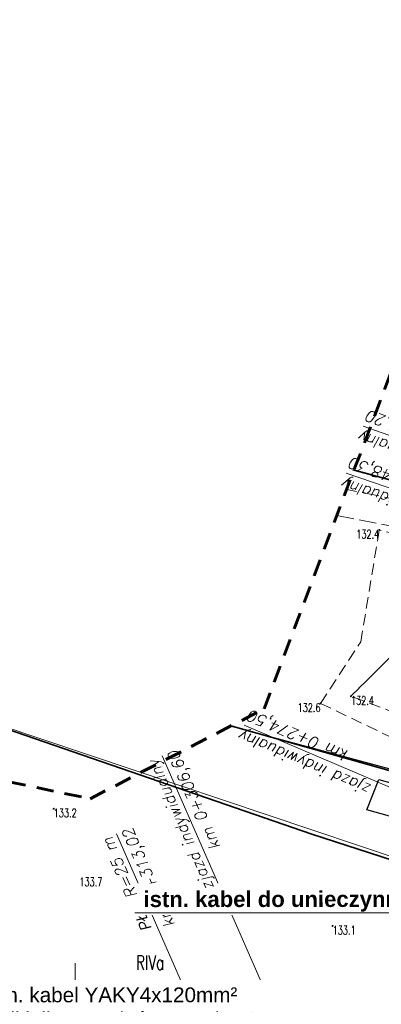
# Model space of a CAD drawing. Header units: metres. Extents: x 7471162 to 7473271, y 5962027 to 5964034.
# Tile 46 of 75: x 7471955 to 7471986, y 5963796 to 5963882. Entities that reach past the tile are written whole.
import ezdxf
from ezdxf.enums import TextEntityAlignment as Align

# ---------------------------------------------------------------- set-up
doc = ezdxf.new("R2010")
doc.units = ezdxf.units.M
doc.header["$MEASUREMENT"] = 0
for name, pattern in [('1', [0]), ('2_BUIB12_02', [0]), ('2_BUIB12_03', [0]), ('2_KTJZ01', [2, 1.5, -0.5]), ('2_KTOK05_01', [7.5, 7.5]), ('2_OBMO02', [1.5, 1, -0.5]), ('2_PTTL', [1.5, 1, -0.5]), ('4', [2.5, 1.5, -1]), ('DASHED2', [9.525, 6.35, -3.175]), ('GDE', [0]), ('GUK', [2, 1.5, -0.5])]:
    doc.linetypes.add(name, pattern=pattern)
doc.layers.get('0').update_dxf_attribs({"color": 250, "linetype": 'CONTINUOUS', "lineweight": 100})
for name, color, linetype in [('#granica_inwestycji', 40, 'CONTINUOUS'), ('1300309-opisy', 7, 'CONTINUOUS'), ('dr_uchwyty', 7, 'CONTINUOUS')]:
    doc.layers.add(name, color=color, linetype=linetype)
for name, color, linetype, lineweight in [('01_krawedzie pobocza', 6, 'CONTINUOUS', 0), ('BUIB_L_10', 7, '2_BUIB12_02', 25), ('dr_elem_krawężnik_najazdowy_15x25', 6, 'CONTINUOUS', 30), ('DXF_LINIE_L_2', 7, '1', 0), ('Dzialki', 7, 'GDE', 18), ('Kontury', 90, 'GUK', 18), ('KTJZ_L_0', 7, '2_KTJZ01', 18), ('KTOK_L_4', 7, '2_KTOK05_01', 35), ('LINIE_L_1', 90, '4', 35), ('Numery_konturow', 90, 'CONTINUOUS', 13), ('OBMO_L_1', 7, '2_OBMO02', 18), ('PTTL_L_4', 7, '2_PTTL', 18), ('RTPW_T_0', 7, 'CONTINUOUS', 15)]:
    doc.layers.add(name, color=color, linetype=linetype, lineweight=lineweight)
doc.layers.add('dr_kolor_jezdnia', color=7, linetype='CONTINUOUS', true_color=0xe8e8e8)
doc.styles.add('Siecioprojekt', font='ariali.ttf', dxfattribs={"height": 2.5})
doc.styles.get("Standard").update_dxf_attribs({"font": 'Simplex.SHX', "width": 0.75})

# ---------------------------------------------------------------- blocks, each defined once
blk = doc.blocks.new('2_RTPW01')
at = {"linetype": 'Continuous'}
blk.add_circle((0, 0), 0.045, dxfattribs=at)
blk = doc.blocks.new('uchwyt_prawa')
at = {"layer": 'dr_uchwyty', "lineweight": 0}
blk.add_lwpolyline([(5, 0), (28, 0)], dxfattribs=at)
at = {"layer": 'dr_uchwyty', "lineweight": 0, "oblique": 10}
blk.add_attdef('LINIA1', text='', height=1, dxfattribs=at).set_placement((28, 0.164), align=Align.BOTTOM_RIGHT)
blk.add_attdef('LINIA2', text='', height=1, dxfattribs=at).set_placement((28, -0.5), align=Align.TOP_RIGHT)

msp = doc.modelspace()

# ---------------------------------------------------------------- hatches: boundary and pattern name
at = {"layer": 'dr_kolor_jezdnia', "transparency": 33554687}
h = msp.add_hatch(color=256, dxfattribs=at)
h.dxf.hatch_style = 1
h.paths.add_polyline_path([(7472038.759, 5963881.502, 0.003759), (7472038.584, 5963881.547, 0.38804), (7472024.351, 5963873.835), (7472023.312, 5963870.841), (7472012.383, 5963839.337), (7472011.035, 5963835.451), (7472010.849, 5963834.918), (7472009.475, 5963830.956), (7472002.874, 5963811.93), (7472002.439, 5963810.676, -0.047351), (7472000.083, 5963805.519, -0.161123), (7471986.016, 5963792.978), (7471981.862, 5963791.179), (7471976.356, 5963788.795), (7471973.251, 5963787.451, -0.156906), (7471959.534, 5963786.112), (7471935.641, 5963791.303, -0.011548), (7471926.325, 5963793.554), (7471917.424, 5963795.923), (7471913.308, 5963797.018), (7471912.109, 5963797.338), (7471906.544, 5963798.819), (7471905.775, 5963799.024), (7471904.488, 5963794.192), (7471911.102, 5963792.431), (7471925.039, 5963788.722, 0.00295), (7471927.466, 5963788.091, 0.008598), (7471934.579, 5963786.417), (7471958.472, 5963781.226, 0.126032), (7471972.11, 5963781.728, 0.030275), (7471975.237, 5963782.863), (7471977.231, 5963783.726), (7471988.003, 5963788.39, 0.210077), (7472007.163, 5963809.037), (7472029.075, 5963872.196, -0.237033), (7472033.58, 5963876.577, -0.142121), (7472037.479, 5963876.668), (7472039.059, 5963876.25), (7472050.812, 5963873.139), (7472058.023, 5963871.443), (7472059.167, 5963876.31), (7472052.024, 5963877.99), (7472038.759, 5963881.502)])

# ---------------------------------------------------------------- linework, layer by layer
at = {"layer": '#granica_inwestycji', "lineweight": 50}
msp.add_lwpolyline([(7471905.563, 5963802.117), (7471913.933, 5963800.113), (7471916.807, 5963799.155), (7471931.042, 5963793.121), (7471961.033, 5963786.605), (7471968.832, 5963789.237), (7471979.9, 5963793.176), (7471995.008, 5963802.574), (7471997.949, 5963805.27), (7472001.043, 5963812.759), (7472007.611, 5963828.582), (7472010.128, 5963835.605), (7472013.168, 5963844.115), (7472016.918, 5963854.603), (7472018.857, 5963860.222), (7472020.167, 5963864.012), (7472024.264, 5963875.905), (7472022.834, 5963887.065)], dxfattribs=at)
at = {"layer": '01_krawedzie pobocza'}
msp.add_lwpolyline([(7471980.875, 5963791.57), (7471985.718, 5963793.666, 0.166939), (7471999.758, 5963806.471)], format="xyb", dxfattribs=at)
at = {"layer": 'BUIB_L_10', "linetype": '2_BUIB12_03'}
for p, q in [((7471984.98, 5963812.908), (7471986.037, 5963815.568)), ((7471986.037, 5963815.568), (7471992.793, 5963813.686)), ((7471992.302, 5963810.869), (7471984.98, 5963812.908))]:
    msp.add_line(p, q, dxfattribs=at)
at = {"layer": 'dr_elem_krawężnik_najazdowy_15x25', "linetype": 'DASHED2', "lineweight": 30, "ltscale": 0.15}
msp.add_lwpolyline([(7471935.641, 5963791.303), (7471959.534, 5963786.112, 0.156906), (7471973.251, 5963787.451), (7471986.016, 5963792.978, 0.210077), (7472002.439, 5963810.676), (7472026.24, 5963879.28)], format="xyb", dxfattribs=at)
at = {"layer": 'DXF_LINIE_L_2', "linetype": '1'}
for p, q in [((7471959.388, 5963799.423), (7471959.383, 5963794.401)), ((7471956.901, 5963796.934), (7471961.867, 5963796.937))]:
    msp.add_line(p, q, dxfattribs=at)
at = {"layer": 'Dzialki'}
msp.add_line((7471952.11, 5963820.565), (7471998.2, 5963805.095), dxfattribs=at)
at = {"layer": 'Kontury'}
for p, q in [((7472010.41, 5963835.505), (7471983.78, 5963842.834)), ((7471980.03, 5963792.905), (7471995.19, 5963802.335))]:
    msp.add_line(p, q, dxfattribs=at)
at = {"layer": 'Kontury', "linetype": 'ByBlock', "lineweight": 30}
for p, q in [((7472001.32, 5963812.645), (7471973.022, 5963820.262)), ((7471980.03, 5963792.905), (7471995.19, 5963802.335))]:
    msp.add_line(p, q, dxfattribs=at)
at = {"layer": 'KTJZ_L_0', "linetype": '2_KTJZ01'}
for p, q in [((7471991.929, 5963839.321), (7471983.224, 5963841.068)), ((7471982.366, 5963838.79), (7471992.275, 5963836.809))]:
    msp.add_line(p, q, dxfattribs=at)
at = {"layer": 'KTOK_L_4', "linetype": '2_KTOK05_01'}
for p, q in [((7472009.453, 5963835.689), (7471983.758, 5963842.805)), ((7471980.16, 5963810.765), (7471951.97, 5963820.495)), ((7472001.893, 5963812.155), (7471973.052, 5963820.278)), ((7471997.07, 5963805.255), (7471980.16, 5963810.765))]:
    msp.add_line(p, q, dxfattribs=at)
at = {"layer": 'LINIE_L_1', "linetype": '4', "lineweight": 60}
for p, q in [((7471975.96, 5963821.783), (7472000.57, 5963887.12)), ((7471919.304, 5963822.572), (7471960.685, 5963813.875)), ((7471960.685, 5963813.875), (7471975.96, 5963821.783))]:
    msp.add_line(p, q, dxfattribs=at)
at = {"layer": 'OBMO_L_1', "linetype": '2_OBMO02'}
for p, q in [((7471983.594, 5963822.89), (7471990.316, 5963829.597)), ((7471998.767, 5963817.114), (7471983.594, 5963822.89))]:
    msp.add_line(p, q, dxfattribs=at)
at = {"layer": 'PTTL_L_4', "linetype": '2_PTTL'}
for p, q in [((7471986.08, 5963837.514), (7471984.457, 5963827.686)), ((7472008.02, 5963831.805), (7471986.08, 5963837.514)), ((7471990.316, 5963829.597), (7471983.594, 5963822.89)), ((7471980.931, 5963822.263), (7471984.457, 5963827.686)), ((7471980.931, 5963822.263), (7472001.893, 5963812.155)), ((7471998.767, 5963817.114), (7471983.594, 5963822.89))]:
    msp.add_line(p, q, dxfattribs=at)

# ---------------------------------------------------------------- block references
at = {"layer": 'dr_uchwyty'}
for p, rotation, values in [((7472011.065, 5963837.336), 160.5846883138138, {'LINIA1': 'zjazd indywidualny', 'LINIA2': 'km 0+244,20'}), ((7472009.667, 5963833.43), 161.1098135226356, {'LINIA1': 'zjazd indywidualny', 'LINIA2': 'km 0+248,30'}), ((7471999.969, 5963809.373), 156.9559278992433, {'LINIA1': 'zjazd indywidualny', 'LINIA2': 'km 0+274,50'}), ((7471978.238, 5963791.999), 113.6537891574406, {'LINIA1': 'zjazd indywidualny', 'LINIA2': 'km 0+306,60'}), ((7471974.244, 5963785.157), 113.6537891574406, {'LINIA1': 'PŁK R=25 m', 'LINIA2': 'km 0+313,02'})]:
    msp.add_blockref('uchwyt_prawa', p, dxfattribs=dict(at, rotation=rotation)).add_auto_attribs(values)
at = {"layer": 'RTPW_T_0'}
for p in [(7471986.08, 5963837.514), (7471980.931, 5963822.263), (7471983.594, 5963822.89), (7471957.487, 5963813), (7471959.74, 5963806.195), (7471981.985, 5963802.696)]:
    msp.add_blockref('2_RTPW01', p, dxfattribs=at)

# ---------------------------------------------------------------- texts
at = {"layer": 'Numery_konturow', "width": 0.7}
msp.add_text('RIVa', height=1.25, dxfattribs=at).set_placement((7471964.713, 5963798.847))
at = {"layer": 'RTPW_T_0', "width": 0.7}
for s, p in [('132.4', (7471986.08, 5963837.514)), ('132.6', (7471980.931, 5963822.263))]:
    msp.add_text(s, height=0.75, dxfattribs=at).set_placement(p, align=Align.TOP_RIGHT)
for s, p in [('132.4', (7471983.594, 5963822.89)), ('133.2', (7471957.487, 5963813)), ('133.1', (7471981.985, 5963802.696))]:
    msp.add_text(s, height=0.75, dxfattribs=at).set_placement(p, align=Align.TOP_LEFT)
msp.add_text('133.7', height=0.75, dxfattribs=at).set_placement((7471959.74, 5963806.195))

# ---------------------------------------------------------------- next in the draw order: texts
at = {"layer": '1300309-opisy', "color": 1, "ltscale": 0.3, "width": 50.25548, "attachment_point": 2, "rotation": 0.03922, "style": 'Siecioprojekt', "bg_fill": 2}
for s, insert, char_height in [('\\A1;{\\fArial|b1|i0|c238|p34;\\C0;istn. kabel do unieczynnienia}', (7471978.807, 5963805.753), 1.39), ('\\A1;{\\fArial|b0|i0|c238|p34;\\C0;istn. kabel YAKY4x120mm²\\PSt. Nikielkowo Wieś 1- ZK dz.49\\P }', (7471962.565, 5963797.286), 1.3)]:
    msp.add_mtext(s, dxfattribs=dict(at, insert=insert, char_height=char_height))

# ---------------------------------------------------------------- next in the draw order: linework, layer by layer
at = {"color": 0, "linetype": 'Continuous', "lineweight": 15}
msp.add_line((7471964.609, 5963803.851), (7471992.245, 5963803.851), dxfattribs=at)

doc.saveas('drawing.dxf')
